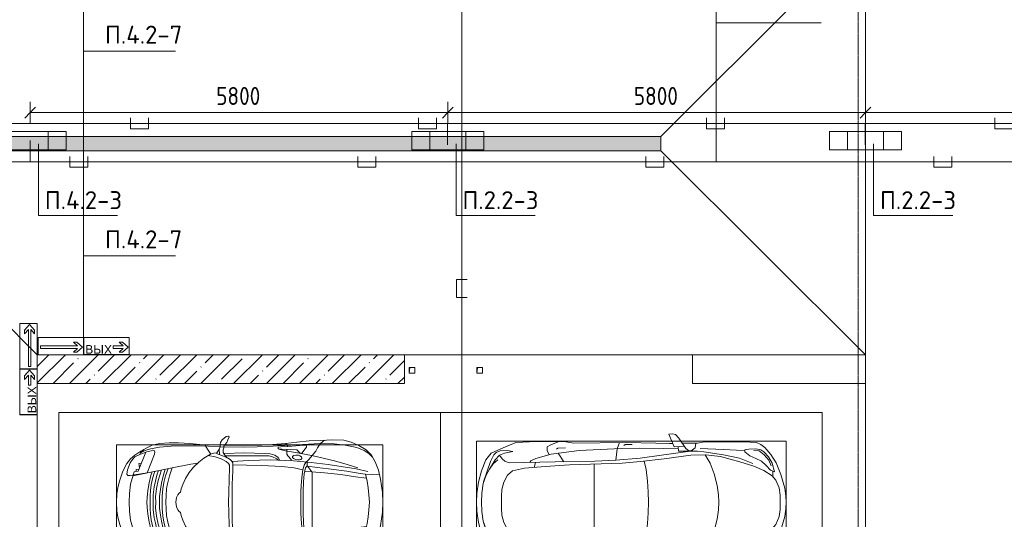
# Model space of a CAD drawing. Header units: millimetres. Extents: x -32229 to 288056, y -13689 to 125138.
# Tile 27 of 92: x -6509 to 7165, y 50688 to 57632. Entities that reach past the tile are written whole.
import ezdxf

# ---------------------------------------------------------------- set-up
doc = ezdxf.new("R2010")
doc.units = ezdxf.units.MM
doc.linetypes.add('ADSK_Линия сетки', pattern=[25, 20, -2.5, 0, -2.5])
for name, color, linetype, lineweight in [('A-ANNO-DIMS', 7, 'Continuous', 9), ('A-ANNO-DIMS-200', 7, 'Continuous', 9), ('A-ANNO-NOTE', 7, 'Continuous', 18), ('A-DETL-GENF', 7, 'Continuous', 18), ('A-DETL-THIN', 7, 'Continuous', 9), ('A-FLOR', 7, 'Continuous', 18), ('A-WALL', 7, 'Continuous', 18), ('A-WALL-PATT', 7, 'Continuous', 40), ('C-PRKG', 7, 'Continuous', 18), ('G-ANNO-TEXT', 7, 'Continuous', 9), ('M-EQPM', 7, 'Continuous', 18), ('S-COLS', 7, 'Continuous', 18), ('S-GRID', 7, 'Continuous', 9)]:
    doc.layers.add(name, color=color, linetype=linetype, lineweight=lineweight)
doc.layers.add('A-DETL', color=7, linetype='Continuous', lineweight=9, true_color=0x00a600)
doc.styles.add('Arial', font='arial.ttf', dxfattribs={"height": 120})
doc.styles.add('GOST Common_3', font='GOST_Common.ttf', dxfattribs={"width": 0.9, "height": 250})
doc.styles.add('ISOCPEUR', font='isocpeur.ttf', dxfattribs={"height": 250})
doc.dimstyles.new('ГОСТ_2_5_мм2', dxfattribs={"dimscale": 304.8, "dimtxt": 251.428749, "dimasz": 0.492126, "dimexe": 0.492126, "dimexo": 0.656168, "dimgap": 0.098425, "dimtad": 1, "dimdec": 0, "dimdsep": 46, "dimtxsty": 'GOST Common_3', "dimblk1": 'OBLIQUE', "dimblk2": 'OBLIQUE', "dimsah": 1, "dimcen": 0.09, "dimazin": 2, "dimtfac": 1, "dimtdec": 4, "dimtix": 1, "dimtmove": 0, "dimatfit": 3, "dimfxl": 1, "dimtvp": 1, "dimtolj": 1, "dimtzin": 0, "dimarcsym": 2})

# ---------------------------------------------------------------- blocks, each defined once
blk = doc.blocks.new('АР_Машиноместо - 5300x2500_С-V40--02 ЭО')
at = {"layer": 'A-DETL-GENF', "color": 253, "lineweight": 13, "true_color": 0xaaaaaa}
for p, q in [((1126, 4794), (970, 4772)), ((1250, 4800), (1126, 4794)), ((1250, 4800), (1374, 4794)), ((1374, 4794), (1530, 4772)), ((659, 4670), (566, 4595)), ((813, 4729), (659, 4670)), ((681, 4606), (967, 4704)), ((874, 4665), (791, 4620)), ((970, 4772), (813, 4729)), ((988, 4707), (874, 4665)), ((1122, 4726), (988, 4707)), ((1250, 4732), (1122, 4726)), ((1250, 4732), (1378, 4726)), ((1378, 4726), (1512, 4707)), ((1512, 4707), (1626, 4665)), ((1530, 4772), (1687, 4729)), ((1819, 4606), (1533, 4704)), ((1626, 4665), (1709, 4620)), ((1687, 4729), (1841, 4670)), ((1841, 4670), (1934, 4595)), ((566, 4595), (507, 4463)), ((536, 4471), (558, 4526)), ((558, 4526), (591, 4560)), ((591, 4560), (681, 4606)), ((662, 4543), (595, 4479)), ((717, 4569), (660, 4505)), ((788, 4618), (662, 4543)), ((791, 4620), (717, 4569)), ((1709, 4620), (1783, 4569)), ((1712, 4618), (1838, 4543)), ((1783, 4569), (1840, 4505)), ((1909, 4560), (1819, 4606)), ((1838, 4543), (1905, 4479)), ((1942, 4526), (1909, 4560)), ((1934, 4595), (1993, 4463)), ((1964, 4471), (1942, 4526)), ((507, 4463), (420, 4254)), ((528, 4375), (536, 4471)), ((569, 4413), (544, 4295)), ((595, 4479), (569, 4413)), ((645, 4445), (597, 4481)), ((680, 4406), (645, 4445)), ((700, 4345), (680, 4406)), ((873, 4370), (970, 4419)), ((970, 4419), (1070, 4447)), ((1070, 4447), (1167, 4453)), ((1167, 4453), (1250, 4454)), ((1333, 4453), (1250, 4454)), ((1430, 4447), (1333, 4453)), ((1530, 4419), (1430, 4447)), ((1627, 4370), (1530, 4419)), ((1800, 4345), (1820, 4406)), ((1820, 4406), (1855, 4445)), ((1855, 4445), (1903, 4481)), ((1905, 4479), (1931, 4413)), ((1931, 4413), (1956, 4295)), ((1972, 4375), (1964, 4471)), ((1993, 4463), (2080, 4254)), ((420, 4254), (403, 3968)), ((544, 4295), (528, 4375)), ((689, 3706), (700, 4345)), ((774, 4133), (812, 4299)), ((812, 4299), (873, 4370)), ((1688, 4299), (1627, 4370)), ((1726, 4133), (1688, 4299)), ((1811, 3706), (1800, 4345)), ((1956, 4295), (1972, 4375)), ((2080, 4254), (2097, 3968)), ((752, 3846), (774, 4133)), ((1748, 3846), (1726, 4133)), ((403, 3968), (406, 3688)), ((579, 3763), (639, 3975)), ((639, 3975), (675, 4045)), ((675, 4045), (695, 4058)), ((1825, 4045), (1805, 4058)), ((1861, 3975), (1825, 4045)), ((1921, 3763), (1861, 3975)), ((2097, 3968), (2094, 3688)), ((731, 3508), (752, 3846)), ((1769, 3508), (1748, 3846)), ((408, 3667), (453, 3766)), ((453, 3766), (478, 3819)), ((478, 3819), (533, 3818)), ((531, 3375), (579, 3763)), ((533, 3818), (586, 3790)), ((679, 3159), (689, 3706)), ((1821, 3159), (1811, 3706)), ((1967, 3818), (1914, 3790)), ((1969, 3375), (1921, 3763)), ((2022, 3819), (1967, 3818)), ((2047, 3766), (2022, 3819)), ((2092, 3667), (2047, 3766)), ((406, 3688), (409, 3560)), ((409, 3560), (426, 3447)), ((495, 3566), (497, 3672)), ((497, 3672), (510, 3691)), ((687, 3589), (566, 3664)), ((1813, 3589), (1934, 3664)), ((2003, 3672), (1990, 3691)), ((2005, 3566), (2003, 3672)), ((2091, 3560), (2074, 3447)), ((2094, 3688), (2091, 3560)), ((426, 3447), (418, 2723)), ((705, 2775), (731, 3508)), ((1795, 2775), (1769, 3508)), ((2074, 3447), (2082, 2723)), ((501, 2790), (531, 3375)), ((1999, 2790), (1969, 3375)), ((666, 2865), (679, 3159)), ((1834, 2865), (1821, 3159)), ((505, 2847), (421, 2813)), ((448, 2734), (460, 2756)), ((496, 2532), (501, 2790)), ((666, 2867), (505, 2847)), ((637, 2526), (666, 2867)), ((684, 2522), (705, 2775)), ((1816, 2522), (1795, 2775)), ((1834, 2867), (1995, 2847)), ((1863, 2526), (1834, 2867)), ((1995, 2847), (2079, 2813)), ((2004, 2532), (1999, 2790)), ((2052, 2734), (2040, 2756)), ((418, 2723), (428, 2308)), ((448, 2639), (448, 2734)), ((2052, 2639), (2052, 2734)), ((2082, 2723), (2072, 2308)), ((500, 2210), (496, 2532)), ((637, 2526), (597, 2231)), ((645, 2192), (684, 2522)), ((1855, 2192), (1816, 2522)), ((1863, 2526), (1903, 2231)), ((2000, 2210), (2004, 2532)), ((428, 2308), (432, 2120)), ((506, 1996), (500, 2210)), ((597, 2231), (535, 1798)), ((596, 1825), (645, 2192)), ((1904, 1825), (1855, 2192)), ((1903, 2231), (1965, 1798)), ((1994, 1996), (2000, 2210)), ((2072, 2308), (2068, 2120)), ((297, 2080), (301, 2131)), ((309, 2036), (297, 2080)), ((301, 2131), (480, 2053)), ((432, 2120), (431, 2074)), ((480, 2053), (471, 1914)), ((2199, 2131), (2020, 2053)), ((2020, 2053), (2029, 1914)), ((2068, 2120), (2069, 2074)), ((2191, 2036), (2203, 2080)), ((2203, 2080), (2199, 2131)), ((358, 1990), (309, 2036)), ((501, 1894), (358, 1990)), ((427, 1731), (427, 1943)), ((541, 1994), (476, 1998)), ((541, 1994), (540, 1733)), ((1959, 1994), (2024, 1998)), ((1959, 1994), (1960, 1733)), ((1999, 1894), (2142, 1990)), ((2073, 1731), (2073, 1943)), ((2142, 1990), (2191, 2036)), ((534, 1817), (495, 1765)), ((531, 1858), (501, 1894)), ((547, 1643), (531, 1858)), ((589, 1616), (596, 1825)), ((1911, 1616), (1904, 1825)), ((1953, 1643), (1969, 1858)), ((1966, 1817), (2005, 1765)), ((1969, 1858), (1999, 1894)), ((411, 1634), (427, 1731)), ((495, 1765), (427, 1753)), ((2005, 1765), (2073, 1753)), ((2089, 1634), (2073, 1731)), ((409, 1087), (411, 1634)), ((615, 1410), (589, 1616)), ((590, 1624), (704, 1557)), ((704, 1557), (853, 1499)), ((1796, 1557), (1647, 1499)), ((1910, 1624), (1796, 1557)), ((1885, 1410), (1911, 1616)), ((2091, 1087), (2089, 1634)), ((687, 1141), (615, 1410)), ((853, 1499), (1017, 1460)), ((1017, 1460), (1147, 1439)), ((1147, 1439), (1250, 1434)), ((1353, 1439), (1250, 1434)), ((1483, 1460), (1353, 1439)), ((1647, 1499), (1483, 1460)), ((1813, 1141), (1885, 1410)), ((749, 950), (687, 1141)), ((1751, 950), (1813, 1141)), ((421, 911), (409, 1087)), ((506, 920), (510, 1019)), ((510, 1019), (522, 1074)), ((522, 1074), (549, 1076)), ((549, 1076), (603, 1005)), ((603, 1005), (639, 920)), ((1897, 1005), (1861, 920)), ((1951, 1076), (1897, 1005)), ((1978, 1074), (1951, 1076)), ((1990, 1019), (1978, 1074)), ((1994, 920), (1990, 1019)), ((2079, 911), (2091, 1087)), ((446, 853), (421, 911)), ((489, 796), (446, 853)), ((519, 852), (506, 920)), ((550, 812), (519, 852)), ((639, 920), (677, 844)), ((677, 844), (738, 778)), ((809, 809), (749, 950)), ((1691, 809), (1751, 950)), ((1823, 844), (1762, 778)), ((1861, 920), (1823, 844)), ((1950, 812), (1981, 852)), ((1981, 852), (1994, 920)), ((2011, 796), (2054, 853)), ((2054, 853), (2079, 911)), ((584, 715), (489, 796)), ((616, 746), (550, 812)), ((702, 640), (584, 715)), ((704, 696), (616, 746)), ((825, 661), (704, 696)), ((738, 778), (805, 716)), ((805, 716), (825, 661)), ((882, 692), (809, 809)), ((888, 686), (815, 687)), ((941, 642), (882, 692)), ((1559, 642), (1618, 692)), ((1612, 686), (1685, 687)), ((1618, 692), (1691, 809)), ((1695, 716), (1675, 661)), ((1675, 661), (1796, 696)), ((1762, 778), (1695, 716)), ((1796, 696), (1884, 746)), ((1798, 640), (1916, 715)), ((1884, 746), (1950, 812)), ((1916, 715), (2011, 796)), ((862, 572), (702, 640)), ((1053, 518), (862, 572)), ((1051, 599), (941, 642)), ((1149, 583), (1051, 599)), ((1250, 582), (1149, 583)), ((1250, 582), (1351, 583)), ((1351, 583), (1449, 599)), ((1447, 518), (1638, 572)), ((1449, 599), (1559, 642)), ((1638, 572), (1798, 640)), ((1165, 503), (1053, 518)), ((1250, 500), (1165, 503)), ((1250, 500), (1335, 503)), ((1335, 503), (1447, 518))]:
    blk.add_line(p, q, dxfattribs=at)
at = {"layer": 'A-DETL-GENF', "color": 254, "lineweight": 13, "true_color": 0xd4d4d4}
for p, q in [((695, 3980), (765, 3997)), ((1805, 3980), (1735, 3997)), ((715, 3168), (1250, 3167)), ((1785, 3168), (1250, 3167)), ((678, 2473), (795, 2446)), ((1822, 2473), (1705, 2446)), ((795, 2446), (956, 2427)), ((956, 2427), (1105, 2414)), ((1105, 2414), (1250, 2413)), ((1395, 2414), (1250, 2413)), ((1544, 2427), (1395, 2414)), ((1705, 2446), (1544, 2427)), ((514, 1369), (502, 1696)), ((590, 1368), (547, 1643)), ((1910, 1368), (1953, 1643)), ((1986, 1369), (1998, 1696)), ((525, 1189), (514, 1369)), ((637, 1146), (590, 1368)), ((1863, 1146), (1910, 1368)), ((1975, 1189), (1986, 1369)), ((537, 1076), (525, 1189)), ((710, 963), (637, 1146)), ((1790, 963), (1863, 1146)), ((1963, 1076), (1975, 1189)), ((535, 874), (528, 949)), ((592, 805), (535, 874)), ((1908, 805), (1965, 874)), ((1965, 874), (1972, 949)), ((665, 740), (592, 805)), ((743, 708), (665, 740)), ((1757, 708), (1835, 740)), ((1835, 740), (1908, 805))]:
    blk.add_line(p, q, dxfattribs=at)
at = {"layer": 'C-PRKG', "color": 253, "lineweight": 13, "true_color": 0xaaaaaa}
for p, q in [((2500, 5300), (0, 5300)), ((0, 0), (0, 5300)), ((2500, 0), (2500, 5300)), ((400, 4800), (2100, 4800)), ((400, 500), (400, 4800)), ((2100, 500), (2100, 4800)), ((400, 500), (2100, 500)), ((2500, 0), (0, 0))]:
    blk.add_line(p, q, dxfattribs=at)
blk = doc.blocks.new('АР_Машиноместо - 4900x2400_М__5300х2500_-2211001--02 ЭО')
at = {"layer": 'A-DETL-GENF', "color": 253, "lineweight": 13, "true_color": 0xaaaaaa}
for p, q in [((1044, -819), (943, -845)), ((1133, -806), (1044, -819)), ((1250, -800), (1133, -806)), ((1250, -800), (1367, -806)), ((1367, -806), (1456, -819)), ((1456, -819), (1557, -845)), ((712, -946), (647, -993)), ((800, -953), (701, -989)), ((816, -891), (712, -946)), ((859, -944), (800, -953)), ((943, -845), (816, -891)), ((878, -959), (859, -944)), ((1557, -845), (1684, -891)), ((1622, -959), (1641, -944)), ((1641, -944), (1700, -953)), ((1684, -891), (1788, -946)), ((1700, -953), (1799, -989)), ((1788, -946), (1853, -993)), ((593, -1057), (539, -1140)), ((618, -1057), (587, -1126)), ((647, -993), (593, -1057)), ((655, -1024), (618, -1057)), ((701, -989), (655, -1024)), ((841, -1226), (878, -991)), ((883, -1027), (854, -1167)), ((1000, -994), (871, -1031)), ((878, -991), (878, -959)), ((1127, -980), (1000, -994)), ((1250, -978), (1127, -980)), ((1250, -978), (1373, -980)), ((1373, -980), (1500, -994)), ((1500, -994), (1629, -1031)), ((1617, -1027), (1646, -1167)), ((1622, -991), (1622, -959)), ((1659, -1226), (1622, -991)), ((1799, -989), (1845, -1024)), ((1845, -1024), (1882, -1057)), ((1853, -993), (1907, -1057)), ((1882, -1057), (1913, -1126)), ((1907, -1057), (1961, -1140)), ((539, -1140), (487, -1232)), ((540, -1160), (516, -1180)), ((548, -1220), (535, -1281)), ((561, -1133), (540, -1160)), ((587, -1126), (548, -1220)), ((589, -1122), (561, -1133)), ((581, -1327), (841, -1226)), ((854, -1167), (827, -1301)), ((1183, -1227), (1084, -1236)), ((1250, -1224), (1183, -1227)), ((1250, -1224), (1317, -1227)), ((1317, -1227), (1416, -1236)), ((1646, -1167), (1673, -1301)), ((1919, -1327), (1659, -1226)), ((1911, -1122), (1939, -1133)), ((1913, -1126), (1952, -1220)), ((1939, -1133), (1960, -1160)), ((1952, -1220), (1965, -1281)), ((1960, -1160), (1984, -1180)), ((1961, -1140), (2013, -1232)), ((456, -1296), (431, -1397)), ((487, -1232), (456, -1296)), ((535, -1281), (527, -1305)), ((527, -1305), (532, -1326)), ((532, -1326), (554, -1333)), ((554, -1333), (581, -1327)), ((827, -1301), (770, -1576)), ((874, -1361), (810, -1383)), ((859, -1321), (820, -1334)), ((876, -1279), (828, -1294)), ((925, -1302), (859, -1321)), ((958, -1341), (874, -1361)), ((979, -1255), (876, -1279)), ((1007, -1284), (925, -1302)), ((1059, -1355), (945, -1381)), ((1035, -1323), (958, -1341)), ((1084, -1236), (979, -1255)), ((1084, -1275), (1007, -1284)), ((1148, -1312), (1035, -1323)), ((1174, -1344), (1059, -1355)), ((1159, -1268), (1084, -1275)), ((1250, -1309), (1148, -1312)), ((1250, -1267), (1159, -1268)), ((1250, -1345), (1174, -1344)), ((1250, -1267), (1341, -1268)), ((1250, -1309), (1352, -1312)), ((1250, -1345), (1326, -1344)), ((1326, -1344), (1441, -1355)), ((1341, -1268), (1416, -1275)), ((1352, -1312), (1465, -1323)), ((1416, -1236), (1521, -1255)), ((1416, -1275), (1493, -1284)), ((1441, -1355), (1555, -1381)), ((1465, -1323), (1542, -1341)), ((1493, -1284), (1575, -1302)), ((1521, -1255), (1624, -1279)), ((1542, -1341), (1626, -1361)), ((1575, -1302), (1641, -1321)), ((1624, -1279), (1672, -1294)), ((1626, -1361), (1690, -1383)), ((1641, -1321), (1680, -1334)), ((1673, -1301), (1730, -1576)), ((1946, -1333), (1919, -1327)), ((1968, -1326), (1946, -1333)), ((1965, -1281), (1973, -1305)), ((1973, -1305), (1968, -1326)), ((2013, -1232), (2044, -1296)), ((2044, -1296), (2069, -1397)), ((431, -1397), (422, -1534)), ((884, -1481), (782, -1518)), ((887, -1447), (790, -1477)), ((871, -1401), (800, -1425)), ((945, -1381), (871, -1401)), ((973, -1460), (884, -1481)), ((986, -1426), (887, -1447)), ((1062, -1446), (973, -1460)), ((1070, -1410), (986, -1426)), ((1060, -1496), (995, -1509)), ((1159, -1489), (1060, -1496)), ((1164, -1435), (1062, -1446)), ((1168, -1400), (1070, -1410)), ((1250, -1488), (1159, -1489)), ((1250, -1435), (1164, -1435)), ((1250, -1400), (1168, -1400)), ((1250, -1400), (1332, -1400)), ((1250, -1435), (1336, -1435)), ((1250, -1488), (1341, -1489)), ((1332, -1400), (1430, -1410)), ((1336, -1435), (1438, -1446)), ((1341, -1489), (1440, -1496)), ((1430, -1410), (1514, -1426)), ((1438, -1446), (1527, -1460)), ((1440, -1496), (1505, -1509)), ((1514, -1426), (1613, -1447)), ((1527, -1460), (1616, -1481)), ((1555, -1381), (1629, -1401)), ((1613, -1447), (1710, -1477)), ((1616, -1481), (1718, -1518)), ((1629, -1401), (1700, -1425)), ((2069, -1397), (2078, -1534)), ((422, -1534), (422, -1663)), ((770, -1576), (718, -1834)), ((882, -1536), (770, -1576)), ((995, -1509), (882, -1536)), ((1185, -1636), (1147, -1651)), ((1218, -1629), (1185, -1636)), ((1218, -1629), (1250, -1627)), ((1282, -1629), (1250, -1627)), ((1282, -1629), (1315, -1636)), ((1315, -1636), (1353, -1651)), ((1505, -1509), (1618, -1536)), ((1618, -1536), (1730, -1576)), ((1730, -1576), (1782, -1834)), ((2078, -1534), (2078, -1663)), ((422, -1663), (435, -1821)), ((917, -1761), (838, -1812)), ((1004, -1721), (917, -1761)), ((1065, -1700), (1004, -1721)), ((1107, -1690), (1065, -1700)), ((1124, -1671), (1107, -1690)), ((1147, -1651), (1124, -1671)), ((1353, -1651), (1376, -1671)), ((1376, -1671), (1393, -1690)), ((1393, -1690), (1435, -1700)), ((1435, -1700), (1496, -1721)), ((1496, -1721), (1583, -1761)), ((1583, -1761), (1662, -1812)), ((2078, -1663), (2065, -1821)), ((435, -1821), (445, -1957)), ((761, -1872), (691, -1942)), ((718, -1834), (706, -1927)), ((838, -1812), (761, -1872)), ((1662, -1812), (1739, -1872)), ((1739, -1872), (1809, -1942)), ((1782, -1834), (1794, -1927)), ((2065, -1821), (2055, -1957)), ((445, -1957), (453, -2159)), ((475, -2041), (448, -2034)), ((526, -2075), (475, -2041)), ((635, -2015), (581, -2106)), ((691, -1942), (635, -2015)), ((1809, -1942), (1865, -2015)), ((1865, -2015), (1919, -2106)), ((1974, -2075), (2025, -2041)), ((2025, -2041), (2052, -2034)), ((2055, -1957), (2047, -2159)), ((453, -2159), (455, -2239)), ((579, -2113), (526, -2075)), ((567, -2154), (564, -2195)), ((580, -2214), (565, -2186)), ((581, -2106), (567, -2154)), ((620, -2169), (600, -2073)), ((647, -2254), (620, -2169)), ((1853, -2254), (1880, -2169)), ((1880, -2169), (1900, -2073)), ((1919, -2106), (1933, -2154)), ((1920, -2214), (1935, -2186)), ((1921, -2113), (1974, -2075)), ((1933, -2154), (1936, -2195)), ((2047, -2159), (2045, -2239)), ((333, -2351), (335, -2322)), ((335, -2322), (382, -2266)), ((382, -2266), (417, -2243)), ((417, -2243), (445, -2239)), ((450, -2306), (417, -2334)), ((445, -2239), (482, -2239)), ((470, -2290), (450, -2306)), ((455, -2424), (456, -2301)), ((505, -2230), (468, -2239)), ((494, -2289), (470, -2290)), ((482, -2236), (479, -2289)), ((523, -2281), (494, -2289)), ((537, -2212), (505, -2230)), ((587, -2231), (510, -2227)), ((559, -2283), (523, -2281)), ((564, -2195), (537, -2212)), ((581, -2296), (559, -2283)), ((601, -2263), (580, -2214)), ((631, -2333), (581, -2296)), ((634, -2341), (601, -2263)), ((604, -2534), (606, -2315)), ((685, -2322), (647, -2254)), ((710, -2355), (685, -2322)), ((1790, -2355), (1815, -2322)), ((1815, -2322), (1853, -2254)), ((1866, -2341), (1899, -2263)), ((1869, -2333), (1919, -2296)), ((1896, -2534), (1894, -2315)), ((1899, -2263), (1920, -2214)), ((1913, -2231), (1990, -2227)), ((1919, -2296), (1941, -2283)), ((1936, -2195), (1963, -2212)), ((1941, -2283), (1977, -2281)), ((1963, -2212), (1995, -2230)), ((1977, -2281), (2006, -2289)), ((1995, -2230), (2032, -2239)), ((2006, -2289), (2030, -2290)), ((2018, -2236), (2021, -2289)), ((2055, -2239), (2018, -2239)), ((2030, -2290), (2050, -2306)), ((2045, -2424), (2044, -2301)), ((2050, -2306), (2083, -2334)), ((2083, -2243), (2055, -2239)), ((2118, -2266), (2083, -2243)), ((2165, -2322), (2118, -2266)), ((2167, -2351), (2165, -2322)), ((341, -2366), (333, -2351)), ((384, -2348), (341, -2366)), ((417, -2334), (384, -2348)), ((457, -2614), (455, -2424)), ((657, -2380), (634, -2341)), ((673, -2400), (657, -2380)), ((685, -2406), (668, -2638)), ((701, -2415), (673, -2400)), ((814, -2417), (701, -2415)), ((734, -2369), (710, -2355)), ((773, -2372), (734, -2369)), ((929, -2364), (773, -2372)), ((999, -2409), (814, -2417)), ((1115, -2359), (929, -2364)), ((1133, -2405), (999, -2409)), ((1250, -2358), (1115, -2359)), ((1250, -2407), (1133, -2405)), ((1250, -2358), (1385, -2359)), ((1250, -2407), (1367, -2405)), ((1367, -2405), (1501, -2409)), ((1385, -2359), (1571, -2364)), ((1501, -2409), (1686, -2417)), ((1571, -2364), (1727, -2372)), ((1686, -2417), (1799, -2415)), ((1727, -2372), (1766, -2369)), ((1766, -2369), (1790, -2355)), ((1799, -2415), (1827, -2400)), ((1815, -2406), (1832, -2638)), ((1827, -2400), (1843, -2380)), ((1843, -2380), (1866, -2341)), ((2043, -2614), (2045, -2424)), ((2083, -2334), (2116, -2348)), ((2116, -2348), (2159, -2366)), ((2159, -2366), (2167, -2351)), ((604, -2851), (604, -2534)), ((1896, -2851), (1896, -2534)), ((456, -2818), (457, -2614)), ((668, -2638), (659, -2936)), ((1832, -2638), (1841, -2936)), ((2044, -2818), (2043, -2614)), ((446, -2965), (456, -2818)), ((604, -2919), (604, -2851)), ((1896, -2919), (1896, -2851)), ((2054, -2965), (2044, -2818)), ((433, -3149), (446, -2965)), ((619, -2967), (604, -2919)), ((644, -3025), (619, -2967)), ((659, -2936), (676, -3260)), ((1841, -2936), (1824, -3260)), ((1856, -3025), (1881, -2967)), ((1881, -2967), (1896, -2919)), ((2067, -3149), (2054, -2965)), ((481, -3085), (475, -3180)), ((486, -3046), (481, -3085)), ((504, -3047), (486, -3046)), ((512, -3061), (504, -3047)), ((511, -3095), (512, -3061)), ((515, -3214), (511, -3095)), ((665, -3046), (644, -3025)), ((1835, -3046), (1856, -3025)), ((1985, -3214), (1989, -3095)), ((1988, -3061), (1996, -3047)), ((1989, -3095), (1988, -3061)), ((1996, -3047), (2014, -3046)), ((2014, -3046), (2019, -3085)), ((2019, -3085), (2025, -3180)), ((416, -3306), (433, -3149)), ((457, -3174), (433, -3148)), ((475, -3174), (457, -3174)), ((475, -3180), (462, -3347)), ((558, -3165), (514, -3168)), ((522, -3303), (515, -3214)), ((579, -3168), (558, -3165)), ((602, -3179), (579, -3168)), ((600, -3262), (594, -3293)), ((612, -3246), (600, -3262)), ((654, -3228), (602, -3179)), ((627, -3246), (612, -3246)), ((643, -3260), (627, -3246)), ((657, -3286), (643, -3260)), ((675, -3228), (654, -3228)), ((676, -3260), (696, -3503)), ((1824, -3260), (1804, -3503)), ((1825, -3228), (1846, -3228)), ((1843, -3286), (1857, -3260)), ((1846, -3228), (1898, -3179)), ((1857, -3260), (1873, -3246)), ((1873, -3246), (1888, -3246)), ((1888, -3246), (1900, -3262)), ((1898, -3179), (1921, -3168)), ((1900, -3262), (1906, -3293)), ((1921, -3168), (1942, -3165)), ((1942, -3165), (1986, -3168)), ((1978, -3303), (1985, -3214)), ((2025, -3174), (2043, -3174)), ((2025, -3180), (2038, -3347)), ((2043, -3174), (2067, -3148)), ((2084, -3306), (2067, -3148)), ((397, -3474), (416, -3306)), ((462, -3347), (457, -3435)), ((508, -3423), (567, -3375)), ((565, -3350), (522, -3303)), ((570, -3361), (565, -3350)), ((567, -3375), (570, -3361)), ((594, -3293), (597, -3327)), ((597, -3327), (605, -3347)), ((605, -3347), (620, -3369)), ((620, -3369), (639, -3373)), ((639, -3373), (654, -3361)), ((654, -3361), (659, -3344)), ((661, -3321), (657, -3286)), ((659, -3344), (661, -3321)), ((811, -3415), (773, -3424)), ((853, -3407), (811, -3415)), ((826, -3512), (821, -3413)), ((965, -3398), (853, -3407)), ((1103, -3394), (965, -3398)), ((1250, -3391), (1103, -3394)), ((1250, -3391), (1397, -3394)), ((1397, -3394), (1535, -3398)), ((1535, -3398), (1647, -3407)), ((1647, -3407), (1689, -3415)), ((1674, -3512), (1679, -3413)), ((1689, -3415), (1727, -3424)), ((1839, -3321), (1843, -3286)), ((1841, -3344), (1839, -3321)), ((1846, -3361), (1841, -3344)), ((1861, -3373), (1846, -3361)), ((1880, -3369), (1861, -3373)), ((1895, -3347), (1880, -3369)), ((1903, -3327), (1895, -3347)), ((1906, -3293), (1903, -3327)), ((1930, -3361), (1935, -3350)), ((1933, -3375), (1930, -3361)), ((1992, -3423), (1933, -3375)), ((1935, -3350), (1978, -3303)), ((2038, -3347), (2043, -3435)), ((2103, -3474), (2084, -3306)), ((390, -3630), (397, -3474)), ((457, -3435), (466, -3441)), ((466, -3441), (482, -3439)), ((482, -3439), (508, -3423)), ((598, -3519), (538, -3567)), ((625, -3501), (598, -3519)), ((655, -3470), (625, -3501)), ((690, -3434), (655, -3470)), ((744, -3447), (691, -3447)), ((773, -3424), (744, -3447)), ((744, -3447), (773, -3472)), ((773, -3472), (826, -3512)), ((840, -3688), (827, -3510)), ((1250, -3520), (827, -3517)), ((1250, -3520), (1673, -3517)), ((1660, -3688), (1673, -3510)), ((1727, -3472), (1674, -3512)), ((1727, -3424), (1756, -3447)), ((1756, -3447), (1727, -3472)), ((1756, -3447), (1809, -3447)), ((1810, -3434), (1845, -3470)), ((1845, -3470), (1875, -3501)), ((1875, -3501), (1902, -3519)), ((1902, -3519), (1962, -3567)), ((2018, -3439), (1992, -3423)), ((2034, -3441), (2018, -3439)), ((2043, -3435), (2034, -3441)), ((2110, -3630), (2103, -3474)), ((384, -3803), (390, -3630)), ((404, -3666), (388, -3688)), ((439, -3630), (404, -3666)), ((491, -3594), (439, -3630)), ((538, -3567), (491, -3594)), ((864, -3917), (840, -3688)), ((1636, -3917), (1660, -3688)), ((1962, -3567), (2009, -3594)), ((2009, -3594), (2061, -3630)), ((2061, -3630), (2096, -3666)), ((2096, -3666), (2112, -3688)), ((2116, -3803), (2110, -3630)), ((387, -3958), (384, -3803)), ((2113, -3958), (2116, -3803)), ((416, -4059), (387, -3958)), ((894, -4122), (864, -3917)), ((1606, -4122), (1636, -3917)), ((2084, -4059), (2113, -3958)), ((459, -4167), (416, -4059)), ((2041, -4167), (2084, -4059)), ((522, -4268), (459, -4167)), ((914, -4272), (894, -4122)), ((1586, -4272), (1606, -4122)), ((1978, -4268), (2041, -4167)), ((596, -4341), (522, -4268)), ((686, -4392), (596, -4341)), ((955, -4284), (861, -4259)), ((861, -4260), (869, -4451)), ((1050, -4297), (955, -4284)), ((1146, -4307), (1050, -4297)), ((1250, -4312), (1146, -4307)), ((1250, -4312), (1354, -4307)), ((1354, -4307), (1450, -4297)), ((1450, -4297), (1545, -4284)), ((1545, -4284), (1639, -4259)), ((1639, -4260), (1631, -4451)), ((1814, -4392), (1904, -4341)), ((1904, -4341), (1978, -4268)), ((804, -4437), (686, -4392)), ((927, -4467), (804, -4437)), ((1115, -4493), (927, -4467)), ((1250, -4500), (1115, -4493)), ((1250, -4500), (1385, -4493)), ((1385, -4493), (1573, -4467)), ((1573, -4467), (1696, -4437)), ((1696, -4437), (1814, -4392))]:
    blk.add_line(p, q, dxfattribs=at)
at = {"layer": 'A-DETL-GENF', "color": 254, "lineweight": 13, "true_color": 0xd4d4d4}
for p, q in [((793, -1076), (791, -1115)), ((823, -1074), (793, -1076)), ((824, -1064), (819, -1103)), ((828, -1045), (824, -1064)), ((871, -1032), (828, -1045)), ((1629, -1032), (1672, -1045)), ((1672, -1045), (1676, -1064)), ((1676, -1064), (1681, -1103)), ((1677, -1074), (1707, -1076)), ((1707, -1076), (1709, -1115)), ((528, -1199), (507, -1274)), ((562, -1132), (528, -1199)), ((819, -1103), (554, -1208)), ((709, -1113), (708, -1147)), ((738, -1114), (709, -1113)), ((773, -1121), (738, -1114)), ((1681, -1103), (1946, -1208)), ((1727, -1121), (1762, -1114)), ((1762, -1114), (1791, -1113)), ((1791, -1113), (1792, -1147)), ((1938, -1132), (1972, -1199)), ((1972, -1199), (1993, -1274)), ((507, -1274), (483, -1396)), ((1993, -1274), (2017, -1396)), ((483, -1396), (471, -1561)), ((2017, -1396), (2029, -1561)), ((471, -1561), (463, -1890)), ((2029, -1561), (2037, -1890)), ((463, -1890), (472, -2078)), ((2037, -1890), (2028, -2078)), ((472, -2078), (474, -2239)), ((2028, -2078), (2026, -2239)), ((483, -2571), (478, -2290)), ((571, -2291), (564, -2581)), ((1929, -2291), (1936, -2581)), ((2017, -2571), (2022, -2290)), ((728, -2416), (734, -2607)), ((1772, -2416), (1766, -2607)), ((478, -2755), (483, -2571)), ((564, -2581), (572, -2853)), ((1936, -2581), (1928, -2853)), ((2022, -2755), (2017, -2571)), ((734, -2607), (738, -2818)), ((1766, -2607), (1762, -2818)), ((474, -2914), (478, -2755)), ((572, -2853), (576, -2937)), ((738, -2818), (753, -3099)), ((1762, -2818), (1747, -3099)), ((1928, -2853), (1924, -2937)), ((2026, -2914), (2022, -2755)), ((466, -3036), (474, -2914)), ((576, -2937), (595, -2998)), ((595, -2998), (629, -3048)), ((1905, -2998), (1871, -3048)), ((1924, -2937), (1905, -2998)), ((2034, -3036), (2026, -2914)), ((440, -3469), (462, -3137)), ((462, -3137), (466, -3036)), ((512, -3053), (533, -3146)), ((629, -3048), (667, -3070)), ((753, -3099), (772, -3268)), ((1747, -3099), (1728, -3268)), ((1871, -3048), (1833, -3070)), ((1988, -3053), (1967, -3146)), ((2038, -3137), (2034, -3036)), ((2060, -3469), (2038, -3137)), ((533, -3146), (564, -3316)), ((772, -3268), (797, -3388)), ((1728, -3268), (1703, -3388)), ((1967, -3146), (1936, -3316)), ((564, -3316), (602, -3530)), ((735, -3406), (688, -3436)), ((797, -3388), (735, -3406)), ((870, -3377), (797, -3388)), ((957, -3369), (870, -3377)), ((1093, -3361), (957, -3369)), ((1250, -3361), (1093, -3361)), ((1250, -3361), (1407, -3361)), ((1407, -3361), (1543, -3369)), ((1543, -3369), (1630, -3377)), ((1630, -3377), (1703, -3388)), ((1703, -3388), (1765, -3406)), ((1765, -3406), (1812, -3436)), ((1936, -3316), (1898, -3530)), ((434, -3624), (440, -3469)), ((602, -3530), (674, -3827)), ((696, -3503), (723, -3742)), ((749, -3451), (765, -3589)), ((1751, -3451), (1735, -3589)), ((1804, -3503), (1777, -3742)), ((1898, -3530), (1826, -3827)), ((2066, -3624), (2060, -3469)), ((439, -3823), (434, -3624)), ((765, -3589), (786, -3747)), ((1735, -3589), (1714, -3747)), ((2061, -3823), (2066, -3624)), ((455, -3977), (439, -3823)), ((674, -3827), (723, -4002)), ((723, -3742), (787, -4128)), ((786, -3747), (819, -4001)), ((1714, -3747), (1681, -4001)), ((1777, -3742), (1713, -4128)), ((1826, -3827), (1777, -4002)), ((2045, -3977), (2061, -3823)), ((489, -4138), (455, -3977)), ((723, -4002), (772, -4150)), ((819, -4001), (849, -4183)), ((1681, -4001), (1651, -4183)), ((1777, -4002), (1728, -4150)), ((2011, -4138), (2045, -3977)), ((528, -4240), (489, -4138)), ((787, -4128), (821, -4290)), ((849, -4183), (861, -4260)), ((1651, -4183), (1639, -4260)), ((1713, -4128), (1679, -4290)), ((1972, -4240), (2011, -4138)), ((571, -4303), (528, -4240)), ((625, -4355), (571, -4303)), ((696, -4396), (625, -4355)), ((1804, -4396), (1875, -4355)), ((1875, -4355), (1929, -4303)), ((1929, -4303), (1972, -4240))]:
    blk.add_line(p, q, dxfattribs=at)
at = {"layer": 'C-PRKG', "color": 253, "lineweight": 13, "true_color": 0xaaaaaa}
for p, q in [((2500, 0), (0, 0)), ((0, 0), (0, -5300)), ((2500, 0), (2500, -5300)), ((450, -800), (450, -4500)), ((450, -800), (2050, -800)), ((2050, -800), (2050, -4500)), ((450, -4500), (2050, -4500)), ((2500, -5300), (0, -5300))]:
    blk.add_line(p, q, dxfattribs=at)
blk = doc.blocks.new('АР_Лоток - 200х100h_ЛВ1-7189173--02 ЭО')
at = {"layer": 'M-EQPM', "lineweight": 13, "true_color": 0xf3f3f3}
h = blk.add_hatch(color=7, dxfattribs=at)
h.paths.add_polyline_path([(11500, -100), (11500, 100), (0, 100), (0, -100), (6158, -100)])
h.paths.add_polyline_path([(330, -85), (315, -85), (315, 65), (465, 65), (465, -85)])
at = {"layer": 'M-EQPM', "color": 253, "lineweight": 13, "true_color": 0xaaaaaa}
blk.add_line((0, 100), (0, -100), dxfattribs=at)
blk = doc.blocks.new('АР_Канал вертикальный прямоугольный - АПТ-5386077--02 ЭО')
at = {"layer": 'M-EQPM', "lineweight": 13, "true_color": 0xe2e2e2}
blk.add_hatch(color=254, dxfattribs=at).paths.add_polyline_path([(-40, -40), (-32, 32), (40, 40), (-40, 40)])
at = {"layer": 'M-EQPM', "color": 253, "lineweight": 13, "true_color": 0xaaaaaa}
for p, q in [((40, 40), (-40, 40)), ((-40, 40), (-40, -40)), ((40, 40), (-40, 40)), ((-40, 40), (-40, -40)), ((-40, -40), (-40, 40)), ((-40, 40), (40, 40)), ((-40, -40), (-32, 32)), ((-40, -40), (-32, 32)), ((-32, 32), (40, 40)), ((-32, 32), (40, 40)), ((40, -40), (40, 40)), ((40, 40), (40, -40)), ((-40, -40), (40, -40)), ((40, -40), (-40, -40))]:
    blk.add_line(p, q, dxfattribs=at)
blk = doc.blocks.new('Наметкина 10_РД_АР_П_rvt-1--02 ЭО')
at = {"layer": 'A-WALL-PATT', "lineweight": 5, "true_color": 0xaaaaaa}
h = blk.add_hatch(dxfattribs=at)
h.set_pattern_fill('FP_3', color=253, style=0, pattern_type=2)
h.set_pattern_definition([(45, (0, 0), (-228.0985, 228.0985), []), (45, (228.1, 0), (-228.0985, 228.0985), [403.225, -80.645, 6.706, -73.939])])
h.paths.add_polyline_path([(-1165, 52575), (-1165, 52975), (-6265, 52975), (-6265, 52575), (-2946, 52575)])
at = {"layer": 'A-FLOR', "color": 253, "lineweight": 13, "true_color": 0xaaaaaa}
for p, q in [((2395, 56010), (5235, 58850)), ((5235, 52975), (5235, 58850)), ((5235, 58850), (5235, 52975)), ((-9105, 56010), (2395, 56010)), ((2395, 56010), (2395, 55810)), ((-6265, 52975), (-9105, 55810)), ((2395, 55810), (-9105, 55810)), ((5235, 52975), (2395, 55810)), ((2835, 52975), (-1165, 52975)), ((-1165, 52975), (2835, 52975)), ((-6265, 52575), (-6265, 46650)), ((-6265, 46650), (-6265, 52575)), ((5235, 46650), (5235, 52575)), ((5235, 52575), (5235, 46650))]:
    blk.add_line(p, q, dxfattribs=at)
at = {"layer": 'A-WALL', "color": 253, "lineweight": 13, "true_color": 0xaaaaaa}
for p, q in [((-1165, 52975), (-6265, 52975)), ((-6265, 52975), (-6265, 52575)), ((-1165, 52575), (-1165, 52975)), ((-6265, 52575), (-1165, 52575))]:
    blk.add_line(p, q, dxfattribs=at)
at = {"layer": 'S-COLS', "color": 253, "lineweight": 15, "true_color": 0xaaaaaa}
for p, q in [((5235, 52975), (2835, 52975)), ((2835, 52975), (2835, 52575)), ((5235, 52575), (5235, 52975)), ((2835, 52575), (5235, 52575))]:
    blk.add_line(p, q, dxfattribs=at)
at = {"layer": 'C-PRKG', "color": 253, "lineweight": 13, "true_color": 0xaaaaaa}
for name, p, rotation in [('АР_Машиноместо - 4900x2400_М__5300х2500_-2211001--02 ЭО', (-5965, 49675), 90.00000000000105), ('АР_Машиноместо - 5300x2500_С-V40--02 ЭО', (4635, 49675), 90.0000000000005)]:
    blk.add_blockref(name, p, dxfattribs=dict(at, rotation=rotation))
at = {"layer": 'M-EQPM', "color": 253, "lineweight": 13, "true_color": 0xaaaaaa}
for name, p in [('АР_Лоток - 200х100h_ЛВ1-7189173--02 ЭО', (-9105, 55910)), ('АР_Канал вертикальный прямоугольный - АПТ-5386077--02 ЭО', (-1060, 52760)), ('АР_Канал вертикальный прямоугольный - АПТ-5386077--02 ЭО', (-120, 52760))]:
    blk.add_blockref(name, p, dxfattribs=at)
blk = doc.blocks.new('DIMBLOCK147--02 ЭО')
at = {"layer": 'A-ANNO-DIMS-200'}
for p, q in [((-6364, 56197), (-6364, 56490)), ((-564, 56197), (-564, 56490)), ((-6364, 56340), (-6439, 56265)), ((-6364, 56340), (-6289, 56415)), ((-6364, 56340), (-564, 56340)), ((-6364, 56340), (-6364, 56197)), ((-564, 56340), (-639, 56265)), ((-564, 56340), (-489, 56415)), ((-564, 56340), (-564, 56197))]:
    blk.add_line(p, q, dxfattribs=at)
at = {"layer": 'A-ANNO-DIMS-200', "color": 0, "insert": (-3780, 56697), "char_height": 250, "width": 756.84, "attachment_point": 1, "line_spacing_factor": 1.022761, "style": 'GOST Common_3'}
blk.add_mtext('5800', dxfattribs=at)
blk = doc.blocks.new('_Oblique')
at = {"color": 0, "linetype": 'ByBlock', "lineweight": -2}
blk.add_line((-0.5, -0.5), (0.5, 0.5), dxfattribs=at)
blk = doc.blocks.new('DIMBLOCK148--02 ЭО')
at = {"layer": 'A-ANNO-DIMS-200'}
for p, q in [((-564, 56197), (-564, 56490)), ((5236, 56197), (5236, 56490)), ((-564, 56340), (-639, 56265)), ((-564, 56340), (-489, 56415)), ((-564, 56340), (5236, 56340)), ((-564, 56340), (-564, 56197)), ((5236, 56340), (5161, 56265)), ((5236, 56340), (5311, 56415)), ((5236, 56340), (5236, 56197))]:
    blk.add_line(p, q, dxfattribs=at)
at = {"layer": 'A-ANNO-DIMS-200', "color": 0, "insert": (2020, 56697), "char_height": 250, "width": 756.84, "attachment_point": 1, "line_spacing_factor": 1.022761, "style": 'GOST Common_3'}
blk.add_mtext('5800', dxfattribs=at)
blk = doc.blocks.new('DIMBLOCK149--02 ЭО')
at = {"layer": 'A-ANNO-DIMS-200'}
for p, q in [((5236, 56197), (5236, 56490)), ((10236, 56197), (10236, 56490)), ((5236, 56340), (5161, 56265)), ((5236, 56340), (5311, 56415)), ((5236, 56340), (10236, 56340)), ((5236, 56340), (5236, 56197)), ((10236, 56340), (10161, 56265)), ((10236, 56340), (10311, 56415)), ((10236, 56340), (10236, 56197))]:
    blk.add_line(p, q, dxfattribs=at)
at = {"layer": 'A-ANNO-DIMS-200', "color": 0, "insert": (7420, 56697), "char_height": 250, "width": 756.84, "attachment_point": 1, "line_spacing_factor": 1.022761, "style": 'GOST Common_3'}
blk.add_mtext('5000', dxfattribs=at)

msp = doc.modelspace()

# ---------------------------------------------------------------- linework, layer by layer
at = {"layer": 'A-ANNO-NOTE', "color": 1, "lineweight": 9, "true_color": 0xff0000}
for p, q in [((-6864.3, 56078.1), (-5864.3, 56078.1)), ((-6114.3, 56078.1), (-6114.3, 55825.4)), ((-5864.3, 56078.1), (-5864.3, 55825.4)), ((-5864.3, 55825.4), (-6864.3, 55825.4)), ((-6506.2, 53410.4), (-6266.2, 53410.4)), ((-6506.2, 52778.3), (-6506.2, 53410.4)), ((-6506.2, 52778.8), (-6506.2, 53410)), ((-6506.2, 53410), (-6266.5, 53410)), ((-6439.6, 53318.1), (-6370.8, 53396.6)), ((-6388, 53328), (-6439.6, 53268.4)), ((-6388, 52812.6), (-6388, 53328)), ((-6370.8, 53396.6), (-6301.9, 53318.1)), ((-6301.9, 53268.4), (-6353.5, 53328)), ((-6353.5, 53328), (-6353.5, 52812.6)), ((-6266.5, 52778.8), (-6266.5, 53410)), ((-6266.2, 53410.4), (-6266.2, 52778.3)), ((-6439.6, 53268.4), (-6439.6, 53318.1)), ((-6301.9, 53318.1), (-6301.9, 53268.4)), ((-6253.5, 53216.4), (-5621.4, 53216.4)), ((-6253.5, 52976.4), (-6253.5, 53216.4)), ((-6253, 52976.7), (-6253, 53216.4)), ((-6253, 53216.4), (-5621.8, 53216.4)), ((-5621.8, 53216.4), (-5621.8, 52976.7)), ((-5621.4, 53216.4), (-5621.4, 52976.4)), ((-5619.4, 53216.7), (-4987.2, 53216.7)), ((-5619.4, 52976.7), (-5619.4, 53216.7)), ((-5618.8, 52977.1), (-5618.8, 53216.7)), ((-5618.8, 53216.7), (-4987.6, 53216.7)), ((-4987.6, 53216.7), (-4987.6, 52977.1)), ((-4987.2, 53216.7), (-4987.2, 52976.7)), ((-6219.2, 53063.6), (-6219.2, 53098.2)), ((-6219.2, 53098.2), (-5703.8, 53098.2)), ((-5703.8, 53063.6), (-6219.2, 53063.6)), ((-5703.8, 53098.2), (-5763.4, 53149.7)), ((-5763.4, 53149.7), (-5713.7, 53149.7)), ((-5763.4, 53012.1), (-5703.8, 53063.6)), ((-5713.7, 53149.7), (-5635.2, 53080.9)), ((-5635.2, 53080.9), (-5713.7, 53012.1)), ((-5209.7, 53064), (-5209.7, 53098.6)), ((-5209.7, 53098.6), (-5069.7, 53098.6)), ((-5069.7, 53064), (-5209.7, 53064)), ((-5069.7, 53098.6), (-5129.3, 53150.1)), ((-5129.3, 53150.1), (-5079.5, 53150.1)), ((-5129.3, 53012.5), (-5069.7, 53064)), ((-5079.5, 53150.1), (-5001, 53081.3)), ((-5001, 53081.3), (-5079.5, 53012.5)), ((-5621.4, 52976.4), (-6253.5, 52976.4)), ((-6253, 52976.7), (-5621.8, 52976.7)), ((-5713.7, 53012.1), (-5763.4, 53012.1)), ((-4987.2, 52976.7), (-5619.4, 52976.7)), ((-5618.8, 52977.1), (-4987.6, 52977.1)), ((-5079.5, 53012.5), (-5129.3, 53012.5)), ((-6266.5, 52778.8), (-6506.2, 52778.8)), ((-6266.2, 52778.3), (-6506.2, 52778.3)), ((-6353.5, 52812.6), (-6388, 52812.6)), ((-6506.6, 52774.8), (-6266.6, 52774.8)), ((-6506.6, 52142.6), (-6506.6, 52774.8)), ((-6506.6, 52143.2), (-6506.6, 52774.3)), ((-6506.6, 52774.3), (-6266.9, 52774.3)), ((-6439.9, 52682.4), (-6371.1, 52760.9)), ((-6388.4, 52692.3), (-6439.9, 52632.7)), ((-6439.9, 52632.7), (-6439.9, 52682.4)), ((-6388.4, 52552.3), (-6388.4, 52692.3)), ((-6371.1, 52760.9), (-6302.3, 52682.4)), ((-6302.3, 52632.7), (-6353.8, 52692.3)), ((-6353.8, 52692.3), (-6353.8, 52552.3)), ((-6302.3, 52682.4), (-6302.3, 52632.7)), ((-6266.9, 52143.2), (-6266.9, 52774.3)), ((-6266.6, 52774.8), (-6266.6, 52142.6)), ((-6353.8, 52552.3), (-6388.4, 52552.3)), ((-6266.9, 52143.2), (-6506.6, 52143.2)), ((-6266.6, 52142.6), (-6506.6, 52142.6))]:
    msp.add_line(p, q, dxfattribs=at)
at = {"layer": 'A-ANNO-NOTE', "color": 5, "lineweight": 9, "true_color": 0x0000ff}
for p, q in [((-1064.3, 56078.1), (-64.3, 56078.1)), ((-1064.3, 55825.4), (-1064.3, 56078.1)), ((-814.3, 55825.4), (-814.3, 56078.1)), ((-314.3, 56078.1), (-314.3, 55825.4)), ((-64.3, 56078.1), (-64.3, 55825.4)), ((4735.7, 56078.1), (5735.7, 56078.1)), ((4735.7, 55825.4), (4735.7, 56078.1)), ((4985.7, 55825.4), (4985.7, 56078.1)), ((5485.7, 56078.1), (5485.7, 55825.4)), ((5735.7, 56078.1), (5735.7, 55825.4)), ((-64.3, 55825.4), (-1064.3, 55825.4)), ((5735.7, 55825.4), (4735.7, 55825.4))]:
    msp.add_line(p, q, dxfattribs=at)
at = {"layer": 'A-DETL', "color": 5, "true_color": 0x0000ff}
for p, q in [((-367.8, 44700.3), (-367.8, 73500.3)), ((-4968.8, 56266.2), (-4968.8, 56116.2)), ((-4718.8, 56116.2), (-4718.8, 56266.2)), ((-968.8, 56266.2), (-968.8, 56116.2)), ((-718.8, 56116.2), (-718.8, 56266.2)), ((3031.2, 56266.2), (3031.2, 56116.2)), ((3281.2, 56116.2), (3281.2, 56266.2)), ((7031.2, 56266.2), (7031.2, 56116.2)), ((47035.8, 56191.2), (-13464.7, 56191.2)), ((-4968.8, 56116.2), (-4718.8, 56116.2)), ((-968.8, 56116.2), (-718.8, 56116.2)), ((-565.8, 55893.7), (-565.8, 56191.2)), ((3031.2, 56116.2), (3281.2, 56116.2)), ((5234.2, 55893.7), (5234.2, 56191.2)), ((7031.2, 56116.2), (7281.2, 56116.2)), ((-292.8, 54019.8), (-442.8, 54019.8)), ((-442.8, 54019.8), (-442.8, 53769.8)), ((-442.8, 53769.8), (-292.8, 53769.8))]:
    msp.add_line(p, q, dxfattribs=at)
at = {"layer": 'A-DETL', "color": 1, "true_color": 0xff0000}
for p, q in [((-5620.3, 53218.7), (-5620.3, 58608.7)), ((3162.9, 58634.7), (3162.9, 55656.2)), ((-6364.3, 55951.8), (-6364.3, 55656.2)), ((35585.3, 55656.2), (-9018.8, 55656.2)), ((-5812.1, 55731.2), (-5812.1, 55581.2)), ((-5562.1, 55581.2), (-5562.1, 55731.2)), ((-1812.1, 55731.2), (-1812.1, 55581.2)), ((-1562.1, 55581.2), (-1562.1, 55731.2)), ((2187.9, 55731.2), (2187.9, 55581.2)), ((2437.9, 55581.2), (2437.9, 55731.2)), ((6187.9, 55731.2), (6187.9, 55581.2)), ((6437.9, 55581.2), (6437.9, 55731.2)), ((-5812.1, 55581.2), (-5562.1, 55581.2)), ((-1812.1, 55581.2), (-1562.1, 55581.2)), ((2187.9, 55581.2), (2437.9, 55581.2)), ((6187.9, 55581.2), (6437.9, 55581.2))]:
    msp.add_line(p, q, dxfattribs=at)
at = {"layer": 'A-DETL-THIN'}
for p, q in [((3162.9, 57589.2), (4622.1, 57589.2)), ((-4346.5, 57194.4), (-5620.3, 57194.4)), ((-6248.5, 55908.6), (-6248.5, 54908.6)), ((-448.5, 55908.6), (-448.5, 54908.6)), ((5350, 55908.6), (5350, 54908.6)), ((-6248.5, 54908.6), (-5148.5, 54908.6)), ((-448.5, 54908.6), (651.5, 54908.6)), ((5350, 54908.6), (6450, 54908.6)), ((-4346.5, 54350), (-5620.3, 54350))]:
    msp.add_line(p, q, dxfattribs=at)
at = {"layer": 'S-GRID', "color": 253, "linetype": 'ADSK_Линия сетки', "true_color": 0xaaaaaa}
msp.add_line((5135.3, -12088.9), (5135.3, 125138.4), dxfattribs=at)

# ---------------------------------------------------------------- block references
at = {"lineweight": 5}
msp.add_blockref('Наметкина 10_РД_АР_П_rvt-1--02 ЭО', (0, 0), dxfattribs=at)

# ---------------------------------------------------------------- texts
at = {"layer": 'A-ANNO-NOTE', "color": 1, "lineweight": 9, "true_color": 0xff0000, "insert": (-5412.8, 53049.8), "char_height": 120, "width": 370, "attachment_point": 5, "line_spacing_factor": 0.936439, "style": 'Arial'}
msp.add_mtext('\\pt20.0004,39.9996,60,80.0004,99.9996,120,140.0004,159.9996,180,200.0004,219.9996,240,260.0004,279.9996,300,320.0004,339.9996,360,380.0004,399.9996,420,440.0004,459.9996,480,500.0004,519.9996,540,560.0004,579.9996,600,620.0004,639.9996;ВЫХ', dxfattribs=at)
at = {"layer": 'A-ANNO-NOTE', "color": 1, "lineweight": 9, "true_color": 0xff0000, "insert": (-6339.6, 52349.2), "char_height": 120, "width": 370, "attachment_point": 5, "rotation": 90, "line_spacing_factor": 0.936439, "style": 'Arial'}
msp.add_mtext('\\pt20.0004,39.9996,60,80.0004,99.9996,120,140.0004,159.9996,180,200.0004,219.9996,240,260.0004,279.9996,300,320.0004,339.9996,360,380.0004,399.9996,420,440.0004,459.9996,480,500.0004,519.9996,540,560.0004,579.9996,600,620.0004,639.9996;ВЫХ', dxfattribs=at)
at = {"layer": 'G-ANNO-TEXT', "char_height": 250, "attachment_point": 1, "line_spacing_factor": 1.139951, "style": 'ISOCPEUR'}
for s, insert, width in [('\\pt600,1200,1800,2400,3000,3600,4200,4800,5400,6000,6600,7200,7800,8400,9000,9600,10200,10800,11400,12000,12600,13200,13800,14400,15000,15600,16200,16800,17400,18000,18600,19200;П.4.2-7', (-5324, 57549), 1096.86), ('\\pt600,1200,1800,2400,3000,3600,4200,4800,5400,6000,6600,7200,7800,8400,9000,9600,10200,10800,11400,12000,12600,13200,13800,14400,15000,15600,16200,16800,17400,18000,18600,19200;П.4.2-3', (-6160.8, 55248.9), 1096.86), ('\\pt600,1200,1800,2400,3000,3600,4200,4800,5400,6000,6600,7200,7800,8400,9000,9600,10200,10800,11400,12000,12600,13200,13800,14400,15000,15600,16200,16800,17400,18000,18600,19200;П.2.2-3', (-360.8, 55248.9), 1068.58), ('\\pt600,1200,1800,2400,3000,3600,4200,4800,5400,6000,6600,7200,7800,8400,9000,9600,10200,10800,11400,12000,12600,13200,13800,14400,15000,15600,16200,16800,17400,18000,18600,19200;П.2.2-3', (5437.7, 55248.9), 1068.58), ('\\pt600,1200,1800,2400,3000,3600,4200,4800,5400,6000,6600,7200,7800,8400,9000,9600,10200,10800,11400,12000,12600,13200,13800,14400,15000,15600,16200,16800,17400,18000,18600,19200;П.4.2-7', (-5324, 54704.6), 1096.86)]:
    msp.add_mtext(s, dxfattribs=dict(at, insert=insert, width=width))

# ---------------------------------------------------------------- dimensions: what is measured, and where the dimension line sits
at = {"layer": 'A-ANNO-DIMS'}
for base, p1, p2, override, picture, middle in [((-564.3, 56339.9), (-6364.3, 55996.8), (-564.3, 55996.8), {"dimpost": '<>', "dimfxl": 5800}, 'DIMBLOCK147--02 ЭО', (-3464.3, 56494.9)), ((5235.7, 56339.9), (-564.3, 55996.8), (5235.7, 55996.8), {"dimpost": '<>', "dimfxl": 5800}, 'DIMBLOCK148--02 ЭО', (2335.7, 56494.9)), ((10235.7, 56339.9), (5235.7, 55996.8), (10235.7, 55996.8), {"dimpost": '<>', "dimfxl": 5000}, 'DIMBLOCK149--02 ЭО', (7735.7, 56494.9))]:
    dim = msp.add_linear_dim(base=base, p1=p1, p2=p2, dimstyle='ГОСТ_2_5_мм2', override=override, dxfattribs=at)
    dim.commit()
    dim.dimension.update_dxf_attribs({"geometry": picture, "text_midpoint": middle})

doc.saveas('drawing.dxf')
